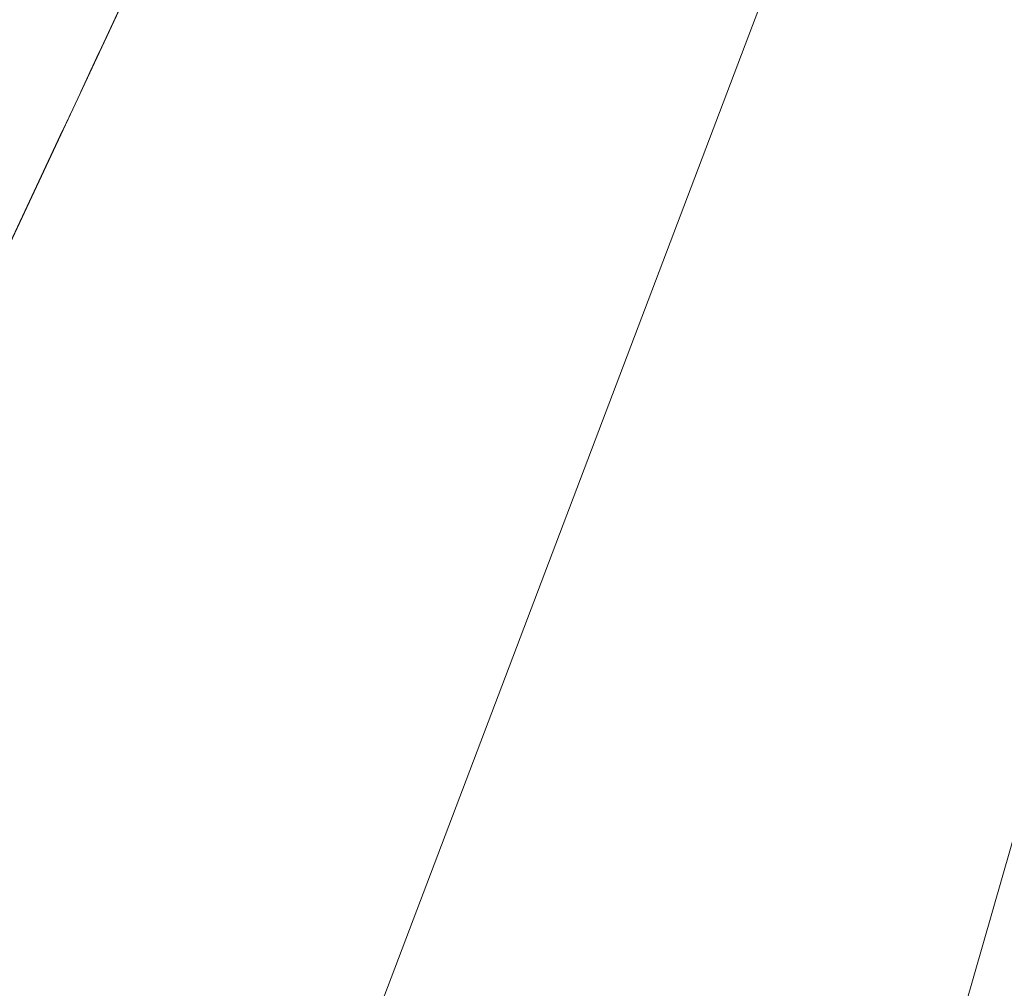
# Model space of a CAD drawing. Header units: metres. Extents: x 7527663 to 7537587, y 5492976 to 5503267.
# Tile 198 of 256: x 7531929 to 7531940, y 5499215 to 5499226. Entities that reach past the tile are written whole.
import ezdxf

# ---------------------------------------------------------------- set-up
doc = ezdxf.new("R2010")
doc.units = ezdxf.units.M
for name, pattern in [('219-500', [0]), ('egkk-500', [2, 1.5, -0.5]), ('egug-500', [1, 0.5, -0.5])]:
    doc.linetypes.add(name, pattern=pattern)

msp = doc.modelspace()

# ---------------------------------------------------------------- linework, layer by layer
at = {"layer": '217-kontur klasyfikacyjny', "color": 7, "linetype": 'egkk-500', "lineweight": 18, "flags": 128}
msp.add_lwpolyline([(7531960.53, 5499291.65), (7531922.73, 5499210.81)], dxfattribs=at)
at = {"layer": '218-kontur użytku gruntowego', "color": 7, "linetype": 'egug-500', "lineweight": 18, "flags": 128}
for points in [[(7531922.73, 5499210.81), (7531960.53, 5499291.65)], [(7531960.53, 5499291.65), (7531922.73, 5499210.81)]]:
    msp.add_lwpolyline(points, dxfattribs=at)
at = {"layer": '219-działka ewidencyjna', "color": 3, "linetype": '219-500', "lineweight": 18, "flags": 128}
for points in [[(7531960.53, 5499291.65), (7531922.73, 5499210.81)], [(7531960.98, 5499288.44), (7531928.9, 5499203.86)], [(7531960.98, 5499288.44), (7531934.91, 5499197.64)]]:
    msp.add_lwpolyline(points, dxfattribs=at)

doc.saveas('drawing.dxf')
